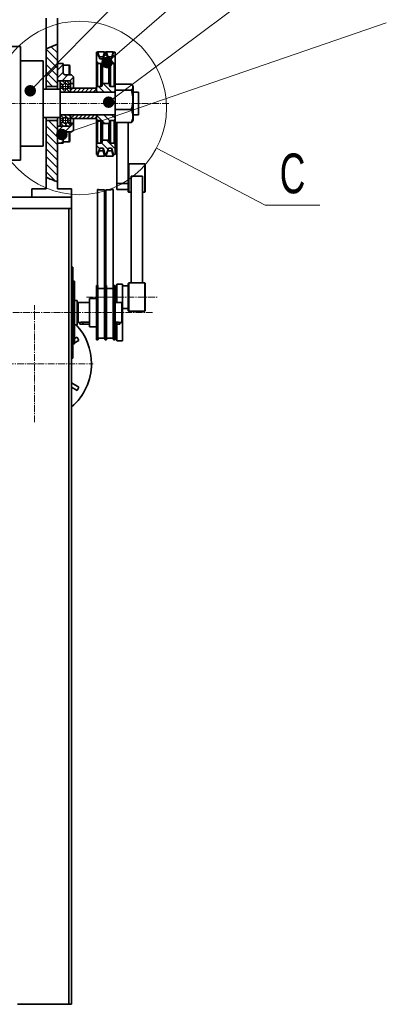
# Model space of a CAD drawing. Header units: millimetres. Extents: x 2945 to 26725, y -1089 to 16127.
# Tile 147 of 150: x 23290 to 23934, y 10748 to 12480. Entities that reach past the tile are written whole.
import ezdxf
from ezdxf.enums import TextEntityAlignment as Align

# ---------------------------------------------------------------- set-up
doc = ezdxf.new("R2010")
doc.units = ezdxf.units.MM
doc.linetypes.add('点画线', pattern=[18, 12, -2, 2, -2])
for name, color, linetype, lineweight in [('中心线层', 1, '点画线', 18), ('几何体', 7, 'Continuous', 35), ('剖面线', 4, 'Continuous', 18), ('剖面线层', 4, 'Continuous', 18), ('尺寸线层', 3, 'Continuous', 18), ('注释', 2, 'Continuous', 18), ('粗实线层', 7, 'Continuous', 35), ('细实线层', 7, 'Continuous', 18)]:
    doc.layers.add(name, color=color, linetype=linetype, lineweight=lineweight)
doc.styles.add('标准', font='txt', dxfattribs={"width": 0.667})
pattern_1 = [(135, (0, 0), (-6.735192, -6.735192), [])]
pattern_2 = [(45, (0, 0), (-6.735192, 6.735192), [])]
pattern_3 = [(135, (0, 0), (-6.735192, -6.735192), [])]
pattern_4 = [(315, (0, 0), (3.5355339, 3.5355339), [])]
pattern_5 = [(135, (0, 0), (-6.735192, -6.735192), [])]
pattern_6 = [(45, (0, 0), (-3.5355339, 3.5355339), [])]

# ---------------------------------------------------------------- blocks, each defined once
blk = doc.blocks.new('*X72')
at = {"layer": '细实线层', "color": 0, "linetype": 'ByBlock', "lineweight": -2}
for p, q in [((6.756, -3.547), (16.297, -8.556)), ((16.297, -8.556), (21.122, -8.556))]:
    blk.add_line(p, q, dxfattribs=at)
blk.add_circle((0, 0), 7.631, dxfattribs=at)
at = {"layer": '尺寸线层', "color": 0, "linetype": 'ByBlock', "lineweight": -2, "style": '标准', "width": 0.667}
blk.add_text('C', height=3.5, dxfattribs=at).set_placement((18.709, -4.006), align=Align.TOP_CENTER)
blk = doc.blocks.new('*X136')
at = {"layer": '注释', "linetype": 'Continuous'}
h = blk.add_hatch(color=0, dxfattribs=at)
edge = h.paths.add_edge_path(flags=0)
edge.add_arc((-490.8, -426.6), 10.2, 0, 360)
at = {"layer": '注释', "color": 0, "linetype": 'Continuous'}
blk.add_line((-490.8, -426.6), (0, 0), dxfattribs=at)
blk = doc.blocks.new('*X137')
at = {"layer": '注释', "linetype": 'Continuous'}
h = blk.add_hatch(color=0, dxfattribs=at)
edge = h.paths.add_edge_path(flags=0)
edge.add_arc((-488, -365.7), 10.2, 0, 360)
at = {"layer": '注释', "color": 0, "linetype": 'Continuous'}
blk.add_line((-488, -365.7), (0, 0), dxfattribs=at)
blk = doc.blocks.new('*X138')
at = {"layer": '注释', "linetype": 'Continuous'}
h = blk.add_hatch(color=0, dxfattribs=at)
edge = h.paths.add_edge_path(flags=0)
edge.add_arc((-570.2, -196.7), 10.2, 0, 360)
at = {"layer": '注释', "color": 0, "linetype": 'Continuous'}
blk.add_line((-570.2, -196.7), (0, 0), dxfattribs=at)
blk = doc.blocks.new('*X139')
at = {"layer": '注释', "linetype": 'Continuous'}
h = blk.add_hatch(color=0, dxfattribs=at)
edge = h.paths.add_edge_path(flags=0)
edge.add_arc((-625.8, -638.7), 10.2, 0, 360)
at = {"layer": '注释', "color": 0, "linetype": 'Continuous'}
blk.add_line((-625.8, -638.7), (0, 0), dxfattribs=at)

msp = doc.modelspace()

# ---------------------------------------------------------------- hatches: boundary and pattern name
at = {"layer": '剖面线'}
h = msp.add_hatch(dxfattribs=at)
h.set_pattern_fill('ANSI31', color=256, style=0, pattern_type=0)
h.set_pattern_definition([(45, (0, 0), (-44.90128, 44.90128), [])])
edge = h.paths.add_edge_path(flags=0)
edge.add_line((23355.928, 12362.598), (23355.928, 12437.018))
edge.add_spline(control_points=[(23355.928, 12437.018), (23349.343, 12434.134), (23342.676, 12431.281), (23335.928, 12428.529)], knot_values=[0, 0, 0, 0, 21.7275228, 21.7275228, 21.7275228, 21.7275228], weights=[1, 1, 1, 1], degree=3, periodic=0)
edge.add_line((23335.928, 12428.529), (23335.928, 12362.598))
edge.add_line((23335.928, 12362.598), (23355.928, 12362.598))
h = msp.add_hatch(dxfattribs=at)
h.set_pattern_fill('ANSI31', color=256, style=0, pattern_type=0)
h.set_pattern_definition(pattern_1)
h.paths.add_polyline_path([(23335.928, 12362.598), (23335.928, 12428.529), (23355.928, 12437.018), (23355.928, 12402.598), (23355.928, 12372.598), (23355.928, 12362.598)], flags=0)
h = msp.add_hatch(dxfattribs=at)
h.set_pattern_fill('ANSI31', color=256, style=0, pattern_type=0)
h.set_pattern_definition(pattern_5)
edge = h.paths.add_edge_path(flags=0)
edge.add_line((23424.428, 12404.598), (23424.428, 12422.598))
edge.add_line((23424.428, 12422.598), (23426.248, 12422.598))
edge.add_line((23426.248, 12422.598), (23426.361, 12422.598))
edge.add_line((23426.361, 12422.598), (23428.835, 12414.506))
edge.add_line((23428.835, 12414.506), (23429.561, 12414.506))
edge.add_line((23429.561, 12414.506), (23430.588, 12411.148))
edge.add_line((23430.588, 12411.148), (23436.268, 12411.148))
edge.add_line((23436.268, 12411.148), (23436.341, 12411.386))
edge.add_line((23436.341, 12411.386), (23438.928, 12419.848))
edge.add_line((23438.928, 12419.848), (23439.769, 12422.598))
edge.add_line((23439.769, 12422.598), (23441.248, 12422.598))
edge.add_line((23441.248, 12422.598), (23441.361, 12422.598))
edge.add_line((23441.361, 12422.598), (23443.835, 12414.506))
edge.add_line((23443.835, 12414.506), (23444.561, 12414.506))
edge.add_line((23444.561, 12414.506), (23445.588, 12411.148))
edge.add_line((23445.588, 12411.148), (23451.268, 12411.148))
edge.add_line((23451.268, 12411.148), (23451.341, 12411.386))
edge.add_line((23451.341, 12411.386), (23453.928, 12419.848))
edge.add_line((23453.928, 12419.848), (23454.769, 12422.598))
edge.add_line((23454.769, 12422.598), (23457.428, 12422.598))
edge.add_line((23457.428, 12422.598), (23457.428, 12404.598))
edge.add_arc((23455.428, 12404.598), 2, 270, 360)
edge.add_line((23455.428, 12402.598), (23449.428, 12402.598))
edge.add_arc((23449.428, 12400.598), 2, 90, 180)
edge.add_line((23447.428, 12400.598), (23447.428, 12398.268))
edge.add_line((23447.428, 12398.268), (23446.428, 12397.251))
edge.add_line((23446.428, 12397.251), (23435.428, 12397.251))
edge.add_line((23435.428, 12397.251), (23434.428, 12398.268))
edge.add_line((23434.428, 12398.268), (23434.428, 12400.598))
edge.add_arc((23432.428, 12400.598), 2, 0, 90)
edge.add_line((23432.428, 12402.598), (23426.428, 12402.598))
edge.add_arc((23426.428, 12404.598), 2, 180, 270)
h = msp.add_hatch(dxfattribs=at)
h.set_pattern_fill('ANSI31', color=256, style=0, pattern_type=0)
h.set_pattern_definition(pattern_2)
edge = h.paths.add_edge_path(flags=0)
edge.add_line((23365.928, 12402.598), (23355.928, 12402.598))
edge.add_line((23355.928, 12402.598), (23355.928, 12372.598))
edge.add_line((23355.928, 12372.598), (23378.928, 12372.598))
edge.add_line((23378.928, 12372.598), (23378.928, 12367.598))
edge.add_line((23378.928, 12367.598), (23383.928, 12367.598))
edge.add_line((23383.928, 12367.598), (23383.928, 12379.598))
edge.add_line((23383.928, 12379.598), (23380.928, 12382.598))
edge.add_line((23380.928, 12382.598), (23370.928, 12382.598))
edge.add_arc((23370.928, 12387.598), 5, 180, 270)
edge.add_line((23365.928, 12387.598), (23365.928, 12402.598))
h = msp.add_hatch(dxfattribs=at)
h.set_pattern_fill('ANSI31', color=256, style=0, pattern_type=0)
h.set_pattern_definition(pattern_3)
edge = h.paths.add_edge_path(flags=0)
edge.add_line((23424.428, 12354.598), (23426.428, 12352.598))
edge.add_line((23426.428, 12352.598), (23455.428, 12352.598))
edge.add_line((23455.428, 12352.598), (23457.428, 12354.598))
edge.add_line((23457.428, 12354.598), (23457.428, 12360.598))
edge.add_line((23457.428, 12360.598), (23455.428, 12362.598))
edge.add_line((23455.428, 12362.598), (23449.428, 12362.598))
edge.add_arc((23449.428, 12364.598), 2, 180, 270)
edge.add_line((23447.428, 12364.598), (23447.428, 12366.769))
edge.add_spline(control_points=[(23447.428, 12366.769), (23447.094, 12367.107), (23446.761, 12367.446), (23446.428, 12367.786)], knot_values=[0, 0, 0, 0, 1.4262646, 1.4262646, 1.4262646, 1.4262646], weights=[1, 1, 1, 1], degree=3, periodic=0)
edge.add_line((23446.428, 12367.786), (23435.428, 12367.786))
edge.add_spline(control_points=[(23435.428, 12367.786), (23435.095, 12367.446), (23434.761, 12367.107), (23434.428, 12366.769)], knot_values=[0, 0, 0, 0, 1.4262646, 1.4262646, 1.4262646, 1.4262646], weights=[1, 1, 1, 1], degree=3, periodic=0)
edge.add_line((23434.428, 12366.769), (23434.428, 12364.598))
edge.add_arc((23432.428, 12364.598), 2, 270, 360)
edge.add_line((23432.428, 12362.598), (23426.428, 12362.598))
edge.add_line((23426.428, 12362.598), (23424.428, 12360.598))
edge.add_line((23424.428, 12360.598), (23424.428, 12354.598))
h = msp.add_hatch(dxfattribs=at)
h.set_pattern_fill('ANSI31', color=256, style=0, pattern_type=0)
h.set_pattern_definition(pattern_1)
edge = h.paths.add_edge_path(flags=0)
edge.add_line((23355.928, 12194.8), (23355.928, 12302.598))
edge.add_line((23355.928, 12302.598), (23335.928, 12302.598))
edge.add_line((23335.928, 12302.598), (23335.928, 12202.747))
edge.add_spline(control_points=[(23335.928, 12202.747), (23338.121, 12201.767), (23344.741, 12198.916), (23351.436, 12196.368), (23355.928, 12194.8)], knot_values=[0, 0, 0, 0, 7.16266955, 21.52735675, 21.52735675, 21.52735675, 21.52735675], weights=[1, 1, 1, 1, 1], degree=3, periodic=0)
h = msp.add_hatch(dxfattribs=at)
h.set_pattern_fill('ANSI31', color=256, style=0, pattern_type=0)
h.set_pattern_definition(pattern_5)
edge = h.paths.add_edge_path(flags=0)
edge.add_line((23424.428, 12304.598), (23424.428, 12310.598))
edge.add_line((23424.428, 12310.598), (23426.428, 12312.598))
edge.add_line((23426.428, 12312.598), (23455.428, 12312.598))
edge.add_line((23455.428, 12312.598), (23457.428, 12310.598))
edge.add_line((23457.428, 12310.598), (23457.428, 12304.598))
edge.add_line((23457.428, 12304.598), (23455.428, 12302.598))
edge.add_line((23455.428, 12302.598), (23449.428, 12302.598))
edge.add_arc((23449.428, 12300.598), 2, 90, 180)
edge.add_line((23447.428, 12300.598), (23447.428, 12298.427))
edge.add_line((23447.428, 12298.427), (23446.428, 12297.41))
edge.add_line((23446.428, 12297.41), (23435.428, 12297.41))
edge.add_line((23435.428, 12297.41), (23434.428, 12298.427))
edge.add_line((23434.428, 12298.427), (23434.428, 12300.598))
edge.add_arc((23432.428, 12300.598), 2, 0, 90)
edge.add_line((23432.428, 12302.598), (23426.428, 12302.598))
edge.add_line((23426.428, 12302.598), (23424.428, 12304.598))
h = msp.add_hatch(dxfattribs=at)
h.set_pattern_fill('ANSI31', color=256, style=0, pattern_type=0)
h.set_pattern_definition(pattern_2)
edge = h.paths.add_edge_path(flags=0)
edge.add_line((23355.928, 12262.598), (23365.928, 12262.598))
edge.add_line((23365.928, 12262.598), (23365.928, 12277.598))
edge.add_arc((23370.928, 12277.598), 5, 90, 180)
edge.add_line((23370.928, 12282.598), (23380.928, 12282.598))
edge.add_line((23380.928, 12282.598), (23383.928, 12285.598))
edge.add_line((23383.928, 12285.598), (23383.928, 12297.598))
edge.add_line((23383.928, 12297.598), (23378.928, 12297.598))
edge.add_line((23378.928, 12297.598), (23378.928, 12292.598))
edge.add_line((23378.928, 12292.598), (23355.928, 12292.598))
edge.add_line((23355.928, 12292.598), (23355.928, 12262.598))
h = msp.add_hatch(dxfattribs=at)
h.set_pattern_fill('ANSI31', color=256, style=0, pattern_type=0)
h.set_pattern_definition(pattern_3)
edge = h.paths.add_edge_path(flags=0)
edge.add_line((23424.428, 12242.598), (23427.087, 12242.598))
edge.add_line((23427.087, 12242.598), (23430.588, 12254.048))
edge.add_line((23430.588, 12254.048), (23436.268, 12254.048))
edge.add_line((23436.268, 12254.048), (23439.769, 12242.598))
edge.add_line((23439.769, 12242.598), (23442.087, 12242.598))
edge.add_line((23442.087, 12242.598), (23445.588, 12254.048))
edge.add_line((23445.588, 12254.048), (23451.268, 12254.048))
edge.add_line((23451.268, 12254.048), (23454.769, 12242.598))
edge.add_line((23454.769, 12242.598), (23457.428, 12242.598))
edge.add_line((23457.428, 12242.598), (23457.428, 12260.598))
edge.add_arc((23455.428, 12260.598), 2, 360, 450)
edge.add_line((23455.428, 12262.598), (23449.428, 12262.598))
edge.add_arc((23449.428, 12264.598), 2, 180, 270)
edge.add_line((23447.428, 12264.598), (23447.428, 12266.928))
edge.add_spline(control_points=[(23447.428, 12266.928), (23447.094, 12267.266), (23446.761, 12267.605), (23446.428, 12267.945)], knot_values=[0, 0, 0, 0, 1.4262646, 1.4262646, 1.4262646, 1.4262646], weights=[1, 1, 1, 1], degree=3, periodic=0)
edge.add_line((23446.428, 12267.945), (23435.428, 12267.945))
edge.add_spline(control_points=[(23435.428, 12267.945), (23435.095, 12267.605), (23434.761, 12267.266), (23434.428, 12266.928)], knot_values=[0, 0, 0, 0, 1.4262646, 1.4262646, 1.4262646, 1.4262646], weights=[1, 1, 1, 1], degree=3, periodic=0)
edge.add_line((23434.428, 12266.928), (23434.428, 12264.598))
edge.add_arc((23432.428, 12264.598), 2, 270, 360)
edge.add_line((23432.428, 12262.598), (23426.428, 12262.598))
edge.add_arc((23426.428, 12260.598), 2, 90, 180)
edge.add_line((23424.428, 12260.598), (23424.428, 12242.598))
at = {"layer": '剖面线层'}
h = msp.add_hatch(dxfattribs=at)
h.set_pattern_fill('无图案', color=256, style=0, pattern_type=0)
h.set_pattern_definition(pattern_4)
edge = h.paths.add_edge_path(flags=0)
edge.add_line((23362.028, 12372.597), (23377.828, 12372.597))
edge.add_line((23377.828, 12372.597), (23378.928, 12372.597))
edge.add_line((23378.928, 12372.597), (23378.928, 12371.498))
edge.add_arc((23377.829, 12371.499), 1.099, 359.954469, 450.067268)
edge.add_line((23377.828, 12372.597), (23378.928, 12372.597))
edge.add_line((23378.928, 12372.597), (23378.928, 12371.498))
edge.add_line((23378.928, 12371.498), (23378.928, 12365.931))
edge.add_line((23378.928, 12365.931), (23373.641, 12365.931))
edge.add_arc((23369.928, 12362.598), 4.99, 41.912085, 90)
edge.add_arc((23369.928, 12362.598), 4.99, 90, 138.087915)
edge.add_line((23366.214, 12365.931), (23360.928, 12365.931))
edge.add_line((23360.928, 12365.931), (23360.928, 12367.597))
edge.add_line((23360.928, 12367.597), (23360.928, 12371.498))
edge.add_arc((23362.027, 12371.499), 1.099, 89.927436, 180.050827)
h = msp.add_hatch(dxfattribs=at)
h.set_pattern_fill('无图案', color=256, style=0, pattern_type=0)
h.set_pattern_definition(pattern_4)
edge = h.paths.add_edge_path(flags=0)
edge.add_line((23362.028, 12352.598), (23377.828, 12352.598))
edge.add_line((23377.828, 12352.598), (23378.928, 12352.598))
edge.add_line((23378.928, 12352.598), (23378.928, 12353.698))
edge.add_arc((23377.829, 12353.697), 1.099, 269.932732, 360.045531)
edge.add_line((23377.828, 12352.598), (23378.928, 12352.598))
edge.add_line((23378.928, 12352.598), (23378.928, 12353.698))
edge.add_line((23378.928, 12353.698), (23378.928, 12359.264))
edge.add_line((23378.928, 12359.264), (23373.641, 12359.264))
edge.add_arc((23369.928, 12362.598), 4.99, 270, 318.087915)
edge.add_arc((23369.928, 12362.598), 4.99, 221.912085, 270)
edge.add_line((23366.214, 12359.264), (23360.928, 12359.264))
edge.add_line((23360.928, 12359.264), (23360.928, 12357.598))
edge.add_line((23360.928, 12357.598), (23360.928, 12353.698))
edge.add_arc((23362.027, 12353.697), 1.099, 179.949173, 270.072564)
h = msp.add_hatch(dxfattribs=at)
h.set_pattern_fill('无图案', color=256, style=0, pattern_type=0)
h.set_pattern_definition(pattern_6)
h.paths.add_polyline_path([(23378.928, 12353.698), (23378.928, 12359.265), (23383.928, 12359.265), (23424.428, 12359.265), (23424.428, 12354.598), (23424.428, 12352.598), (23400.928, 12352.598), (23378.928, 12352.598)], flags=0)
h = msp.add_hatch(dxfattribs=at)
h.set_pattern_fill('无图案', color=256, style=0, pattern_type=0)
h.set_pattern_definition(pattern_4)
edge = h.paths.add_edge_path(flags=0)
edge.add_line((23362.028, 12312.598), (23377.828, 12312.598))
edge.add_line((23377.828, 12312.598), (23378.928, 12312.598))
edge.add_line((23378.928, 12312.598), (23378.928, 12311.498))
edge.add_arc((23377.829, 12311.499), 1.099, 359.954469, 450.067268)
edge.add_line((23377.828, 12312.598), (23378.928, 12312.598))
edge.add_line((23378.928, 12312.598), (23378.928, 12311.498))
edge.add_line((23378.928, 12311.498), (23378.928, 12305.931))
edge.add_line((23378.928, 12305.931), (23373.641, 12305.931))
edge.add_arc((23369.928, 12302.598), 4.99, 41.912085, 90)
edge.add_arc((23369.928, 12302.598), 4.99, 90, 138.087915)
edge.add_line((23366.214, 12305.931), (23360.928, 12305.931))
edge.add_line((23360.928, 12305.931), (23360.928, 12307.598))
edge.add_line((23360.928, 12307.598), (23360.928, 12311.498))
edge.add_arc((23362.027, 12311.499), 1.099, 89.927436, 180.050827)
h = msp.add_hatch(dxfattribs=at)
h.set_pattern_fill('无图案', color=256, style=0, pattern_type=0)
h.set_pattern_definition(pattern_6)
h.paths.add_polyline_path([(23378.928, 12311.498), (23378.928, 12305.931), (23383.928, 12305.931), (23424.428, 12305.931), (23424.428, 12310.598), (23424.428, 12312.598), (23400.928, 12312.598), (23378.928, 12312.598)], flags=0)
h = msp.add_hatch(dxfattribs=at)
h.set_pattern_fill('无图案', color=256, style=0, pattern_type=0)
h.set_pattern_definition(pattern_4)
edge = h.paths.add_edge_path(flags=0)
edge.add_line((23362.028, 12292.598), (23377.828, 12292.598))
edge.add_line((23377.828, 12292.598), (23378.928, 12292.598))
edge.add_line((23378.928, 12292.598), (23378.928, 12293.698))
edge.add_arc((23377.829, 12293.697), 1.099, 269.932732, 360.045531)
edge.add_line((23377.828, 12292.598), (23378.928, 12292.598))
edge.add_line((23378.928, 12292.598), (23378.928, 12293.698))
edge.add_line((23378.928, 12293.698), (23378.928, 12299.265))
edge.add_line((23378.928, 12299.265), (23373.641, 12299.265))
edge.add_arc((23369.928, 12302.598), 4.99, 270, 318.087915)
edge.add_arc((23369.928, 12302.598), 4.99, 221.912085, 270)
edge.add_line((23366.214, 12299.265), (23360.928, 12299.265))
edge.add_line((23360.928, 12299.265), (23360.928, 12297.599))
edge.add_line((23360.928, 12297.599), (23360.928, 12293.698))
edge.add_arc((23362.027, 12293.697), 1.099, 179.949173, 270.072564)

# ---------------------------------------------------------------- linework, layer by layer
at = {"layer": '中心线层'}
for p, q in [((23369.928, 12354.608), (23369.928, 12370.588)), ((23361.938, 12362.598), (23377.918, 12362.598)), ((23551.999, 12332.598), (20660.189, 12332.598)), ((23361.938, 12302.598), (23377.918, 12302.598)), ((23369.928, 12310.588), (23369.928, 12294.608)), ((23407.113, 11991.789), (23531.139, 11991.789)), ((23315.928, 11771.598), (23315.928, 11977.598)), ((23523.317, 11964.598), (23192.852, 11964.598)), ((23212.928, 11874.598), (23418.928, 11874.598))]:
    msp.add_line(p, q, dxfattribs=at)
at = {"layer": '几何体'}
for p, q in [((23335.928, 12482.598), (23335.928, 12428.529)), ((23355.928, 12482.598), (23355.928, 12437.018)), ((23290.928, 12432.598), (20890.928, 12432.598)), ((23290.928, 12432.598), (23290.928, 12232.598)), ((23355.928, 12437.018), (23335.928, 12428.529)), ((23335.928, 12362.598), (23335.928, 12428.529)), ((23355.928, 12362.598), (23355.928, 12437.018)), ((23424.428, 12422.598), (23427.087, 12422.598)), ((23424.428, 12404.598), (23424.428, 12422.598)), ((23426.248, 12423.286), (23438.928, 12423.286)), ((23426.248, 12422.967), (23426.248, 12423.286)), ((23428.835, 12414.506), (23426.248, 12422.967)), ((23426.248, 12422.598), (23426.248, 12422.967)), ((23427.087, 12422.598), (23430.588, 12411.148)), ((23436.268, 12411.148), (23439.769, 12422.598)), ((23436.341, 12414.506), (23438.928, 12422.967)), ((23438.928, 12422.967), (23438.928, 12423.286)), ((23438.928, 12422.967), (23438.928, 12419.848)), ((23439.769, 12422.598), (23442.087, 12422.598)), ((23441.248, 12423.286), (23453.928, 12423.286)), ((23441.248, 12422.967), (23441.248, 12423.286)), ((23443.835, 12414.506), (23441.248, 12422.967)), ((23441.248, 12422.598), (23441.248, 12422.967)), ((23442.087, 12422.598), (23445.588, 12411.148)), ((23451.268, 12411.148), (23454.769, 12422.598)), ((23451.341, 12414.506), (23453.928, 12422.967)), ((23453.928, 12422.967), (23453.928, 12423.286)), ((23453.928, 12422.967), (23453.928, 12419.848)), ((23454.769, 12422.598), (23457.428, 12422.598)), ((23457.428, 12422.598), (23457.428, 12404.598)), ((23330.928, 12407.598), (23290.928, 12407.598)), ((23330.928, 12403.543), (23330.928, 12407.598)), ((23330.928, 12257.598), (23330.928, 12403.543)), ((23424.428, 12360.598), (23424.428, 12404.598)), ((23428.835, 12414.506), (23436.341, 12414.506)), ((23430.588, 12411.148), (23436.268, 12411.148)), ((23436.341, 12411.386), (23436.341, 12414.506)), ((23443.835, 12414.506), (23451.341, 12414.506)), ((23445.588, 12411.148), (23451.268, 12411.148)), ((23451.341, 12411.386), (23451.341, 12414.506)), ((23457.428, 12404.598), (23457.428, 12360.598)), ((23355.928, 12372.598), (23355.928, 12402.598)), ((23365.928, 12402.598), (23355.928, 12402.598)), ((23365.928, 12402.598), (23365.928, 12387.598)), ((23376.428, 12399.934), (23365.928, 12399.934)), ((23376.428, 12398.356), (23376.428, 12399.934)), ((23376.428, 12382.598), (23376.428, 12398.356)), ((23377.928, 12398.434), (23377.928, 12397.119)), ((23377.928, 12397.119), (23377.928, 12383.434)), ((23426.428, 12402.598), (23432.428, 12402.598)), ((23426.428, 12402.598), (23426.428, 12362.598)), ((23432.428, 12362.598), (23432.428, 12402.598)), ((23434.428, 12400.598), (23434.428, 12398.268)), ((23434.428, 12398.268), (23435.428, 12397.251)), ((23434.428, 12366.769), (23434.428, 12398.268)), ((23435.428, 12397.251), (23435.428, 12367.786)), ((23446.428, 12397.251), (23435.428, 12397.251)), ((23446.428, 12397.251), (23447.428, 12398.268)), ((23446.428, 12367.786), (23446.428, 12397.251)), ((23447.428, 12398.268), (23447.428, 12400.598)), ((23447.428, 12398.268), (23447.428, 12366.769)), ((23455.428, 12402.598), (23449.428, 12402.598)), ((23449.428, 12402.598), (23449.428, 12362.598)), ((23455.428, 12362.598), (23455.428, 12402.598)), ((23355.928, 12372.598), (23378.928, 12372.598)), ((23360.928, 12365.931), (23360.928, 12371.498)), ((23362.028, 12372.598), (23377.828, 12372.598)), ((23370.928, 12382.598), (23380.928, 12382.598)), ((23378.928, 12367.598), (23378.928, 12372.598)), ((23378.928, 12371.498), (23378.928, 12365.931)), ((23383.928, 12379.598), (23380.928, 12382.598)), ((23383.928, 12367.598), (23383.928, 12379.598)), ((23360.928, 12357.598), (23330.928, 12357.598)), ((23355.928, 12362.598), (23335.928, 12362.598)), ((23335.928, 12357.598), (23335.928, 12362.598)), ((23355.928, 12357.598), (23355.928, 12362.598)), ((23366.215, 12365.932), (23360.928, 12365.932)), ((23360.928, 12359.265), (23360.928, 12365.931)), ((23360.928, 12357.598), (23360.928, 12359.265)), ((23360.928, 12359.264), (23366.258, 12359.264)), ((23360.928, 12357.598), (23360.928, 12307.598)), ((23400.928, 12352.598), (23360.928, 12352.598)), ((23378.928, 12365.932), (23373.641, 12365.932)), ((23373.641, 12359.264), (23378.928, 12359.264)), ((23378.928, 12367.598), (23383.928, 12367.598)), ((23378.928, 12359.265), (23378.928, 12365.931)), ((23378.928, 12359.265), (23378.928, 12353.698)), ((23378.928, 12353.698), (23378.928, 12352.598)), ((23383.928, 12359.265), (23383.928, 12367.598)), ((23400.928, 12352.598), (23457.428, 12352.598)), ((23426.428, 12362.598), (23424.428, 12360.598)), ((23424.428, 12354.598), (23424.428, 12360.598)), ((23424.428, 12354.598), (23426.428, 12352.598)), ((23424.428, 12352.598), (23424.428, 12354.598)), ((23426.428, 12362.598), (23432.428, 12362.598)), ((23455.428, 12352.598), (23426.428, 12352.598)), ((23435.428, 12367.786), (23434.428, 12366.769)), ((23434.428, 12366.769), (23434.428, 12364.598)), ((23435.428, 12367.786), (23446.428, 12367.786)), ((23447.428, 12366.769), (23446.428, 12367.786)), ((23447.428, 12364.598), (23447.428, 12366.769)), ((23455.428, 12362.598), (23449.428, 12362.598)), ((23457.428, 12360.598), (23455.428, 12362.598)), ((23455.428, 12352.598), (23457.428, 12354.598)), ((23485.936, 12366.455), (23457.428, 12366.455)), ((23457.428, 12360.598), (23457.428, 12354.598)), ((23485.936, 12355.871), (23457.428, 12355.871)), ((23457.428, 12354.598), (23457.428, 12352.598)), ((23488.832, 12362.223), (23487.737, 12364.12)), ((23488.832, 12362.223), (23488.832, 12302.973)), ((23488.832, 12352.598), (23490.928, 12352.598)), ((23498.428, 12352.598), (23490.928, 12352.598)), ((23498.428, 12352.598), (23498.428, 12312.598)), ((23485.936, 12322.014), (23457.428, 12322.014)), ((23330.928, 12307.598), (23360.928, 12307.598)), ((23335.928, 12302.598), (23335.928, 12307.598)), ((23335.928, 12302.598), (23355.928, 12302.598)), ((23335.928, 12202.747), (23335.928, 12302.598)), ((23355.928, 12302.598), (23355.928, 12307.598)), ((23355.928, 12194.8), (23355.928, 12302.598)), ((23360.928, 12312.598), (23400.928, 12312.598)), ((23360.928, 12305.931), (23360.928, 12307.598)), ((23360.928, 12299.265), (23360.928, 12305.931)), ((23360.928, 12305.931), (23366.258, 12305.931)), ((23373.641, 12305.931), (23378.928, 12305.931)), ((23378.928, 12312.598), (23378.928, 12311.498)), ((23378.928, 12311.498), (23378.928, 12305.931)), ((23378.928, 12299.265), (23378.928, 12305.931)), ((23383.928, 12297.598), (23383.928, 12305.931)), ((23457.428, 12312.598), (23400.928, 12312.598)), ((23426.428, 12312.598), (23424.428, 12310.598)), ((23424.428, 12310.598), (23424.428, 12312.598)), ((23424.428, 12304.598), (23424.428, 12310.598)), ((23424.428, 12260.598), (23424.428, 12304.598)), ((23424.428, 12304.598), (23426.428, 12302.598)), ((23426.428, 12312.598), (23455.428, 12312.598)), ((23432.428, 12302.598), (23426.428, 12302.598)), ((23426.428, 12302.598), (23426.428, 12262.598)), ((23432.428, 12262.598), (23432.428, 12302.598)), ((23434.428, 12300.598), (23434.428, 12298.427)), ((23447.428, 12298.427), (23447.428, 12300.598)), ((23449.428, 12302.598), (23455.428, 12302.598)), ((23449.428, 12302.598), (23449.428, 12262.598)), ((23457.428, 12310.598), (23455.428, 12312.598)), ((23455.428, 12302.598), (23457.428, 12304.598)), ((23455.428, 12262.598), (23455.428, 12302.598)), ((23457.428, 12312.598), (23457.428, 12310.598)), ((23457.428, 12310.598), (23457.428, 12304.598)), ((23457.428, 12304.598), (23457.428, 12260.598)), ((23487.737, 12301.076), (23488.832, 12302.973)), ((23490.928, 12312.598), (23488.832, 12312.598)), ((23490.928, 12312.598), (23498.428, 12312.598)), ((23355.928, 12262.598), (23355.928, 12292.598)), ((23378.928, 12292.598), (23355.928, 12292.598)), ((23360.928, 12293.698), (23360.928, 12299.265)), ((23366.215, 12299.264), (23360.928, 12299.264)), ((23377.828, 12292.598), (23362.028, 12292.598)), ((23380.928, 12282.598), (23370.928, 12282.598)), ((23378.928, 12299.264), (23373.641, 12299.264)), ((23376.428, 12265.262), (23376.428, 12282.598)), ((23378.928, 12299.265), (23378.928, 12293.698)), ((23378.928, 12292.598), (23378.928, 12297.598)), ((23383.928, 12297.598), (23378.928, 12297.598)), ((23380.928, 12282.598), (23383.928, 12285.598)), ((23383.928, 12285.598), (23383.928, 12297.598)), ((23434.428, 12298.427), (23435.428, 12297.41)), ((23434.428, 12266.928), (23434.428, 12298.427)), ((23435.428, 12297.41), (23435.428, 12267.945)), ((23446.428, 12297.41), (23435.428, 12297.41)), ((23446.428, 12297.41), (23447.428, 12298.427)), ((23446.428, 12267.945), (23446.428, 12297.41)), ((23447.428, 12298.427), (23447.428, 12266.928)), ((23485.936, 12298.74), (23457.428, 12298.74)), ((23460.428, 12298.74), (23460.428, 12191.844)), ((23480.428, 12298.74), (23480.428, 12193.8)), ((23365.928, 12277.598), (23365.928, 12262.598)), ((23365.928, 12265.262), (23376.428, 12265.262)), ((23377.928, 12281.762), (23377.928, 12266.762)), ((23435.428, 12267.945), (23434.428, 12266.928)), ((23434.428, 12266.928), (23434.428, 12264.598)), ((23435.428, 12267.945), (23446.428, 12267.945)), ((23447.428, 12266.928), (23446.428, 12267.945)), ((23447.428, 12264.598), (23447.428, 12266.928)), ((23290.928, 12257.598), (23330.928, 12257.598)), ((23355.928, 12262.598), (23365.928, 12262.598)), ((23424.428, 12242.598), (23424.428, 12260.598)), ((23426.248, 12240.122), (23428.835, 12248.918)), ((23432.428, 12262.598), (23426.428, 12262.598)), ((23430.588, 12254.048), (23427.087, 12242.598)), ((23436.341, 12248.918), (23428.835, 12248.918)), ((23436.268, 12254.048), (23430.588, 12254.048)), ((23439.769, 12242.598), (23436.268, 12254.048)), ((23436.341, 12248.918), (23436.341, 12253.81)), ((23438.928, 12240.122), (23436.341, 12248.918)), ((23441.248, 12240.122), (23443.835, 12248.918)), ((23445.588, 12254.048), (23442.087, 12242.598)), ((23451.341, 12248.918), (23443.835, 12248.918)), ((23451.268, 12254.048), (23445.588, 12254.048)), ((23449.428, 12262.598), (23455.428, 12262.598)), ((23454.769, 12242.598), (23451.268, 12254.048)), ((23451.341, 12248.918), (23451.341, 12253.81)), ((23453.928, 12240.122), (23451.341, 12248.918)), ((23457.428, 12260.598), (23457.428, 12242.598)), ((20890.928, 12232.598), (23290.928, 12232.598)), ((23427.087, 12242.598), (23424.428, 12242.598)), ((23426.248, 12240.122), (23426.248, 12242.598)), ((23426.248, 12239.791), (23426.248, 12240.122)), ((23438.928, 12239.791), (23426.248, 12239.791)), ((23438.928, 12245.348), (23438.928, 12240.122)), ((23438.928, 12239.791), (23438.928, 12240.122)), ((23442.087, 12242.598), (23439.769, 12242.598)), ((23441.248, 12240.122), (23441.248, 12242.598)), ((23441.248, 12239.791), (23441.248, 12240.122)), ((23453.928, 12239.791), (23441.248, 12239.791)), ((23453.928, 12245.348), (23453.928, 12240.122)), ((23453.928, 12239.791), (23453.928, 12240.122)), ((23457.428, 12242.598), (23454.769, 12242.598)), ((23481.428, 12226.166), (23480.428, 12225.166)), ((23509.428, 12226.166), (23481.428, 12226.166)), ((23481.428, 12226.166), (23481.428, 12176.166)), ((23510.428, 12225.166), (23509.428, 12226.166)), ((23509.428, 12176.166), (23509.428, 12226.166)), ((23510.428, 12225.166), (23510.428, 12177.166)), ((23335.928, 12202.747), (23335.928, 12182.598)), ((23485.428, 12204.688), (23505.428, 12204.688)), ((23485.428, 12204.688), (23485.428, 12016.789)), ((23505.428, 12204.688), (23505.428, 12016.789)), ((23310.928, 12182.598), (23310.928, 12167.598)), ((23335.928, 12182.598), (23310.928, 12182.598)), ((23355.928, 12194.8), (23355.928, 12182.598)), ((23380.928, 12182.598), (23355.928, 12182.598)), ((23380.928, 12167.598), (23380.928, 12182.598)), ((23426.248, 12180.95), (23426.248, 12012.345)), ((23438.928, 12180.619), (23438.928, 12006.836)), ((23441.248, 12180.631), (23441.248, 12012.345)), ((23453.928, 12181.092), (23453.928, 12006.836)), ((23480.428, 12191.844), (23460.428, 12191.844)), ((23460.428, 12181.166), (23460.428, 12191.844)), ((23460.428, 12181.166), (23480.428, 12181.166)), ((23480.428, 12177.166), (23480.428, 12193.8)), ((23380.928, 12167.598), (20790.928, 12167.598)), ((23310.928, 12167.598), (23380.928, 12167.598)), ((23380.928, 12147.598), (23380.928, 12167.598)), ((23480.428, 12177.166), (23481.428, 12176.166)), ((23481.428, 12176.166), (23485.428, 12176.166)), ((23505.428, 12176.166), (23509.428, 12176.166)), ((23509.428, 12176.166), (23510.428, 12177.166)), ((23380.928, 12147.598), (20790.928, 12147.598)), ((23285.928, 12147.598), (23375.928, 12147.598)), ((23375.928, 12147.598), (23375.928, 10747.598)), ((23380.928, 12147.598), (23380.928, 10747.598)), ((23382.928, 12044.598), (23380.928, 12044.598)), ((23380.928, 12044.385), (23382.928, 12044.385)), ((23382.928, 12042.96), (23380.928, 12042.96)), ((23382.928, 12044.598), (23382.928, 12044.385)), ((23382.928, 12044.385), (23382.928, 12042.96)), ((23382.928, 12042.96), (23382.928, 12025.53)), ((23382.928, 12025.53), (23380.928, 12025.53)), ((23382.928, 12025.141), (23380.928, 12025.141)), ((23382.928, 12025.53), (23382.928, 12025.141)), ((23382.928, 12025.141), (23382.928, 12016.891)), ((23380.928, 12016.891), (23382.928, 12016.891)), ((23382.928, 12014.841), (23380.928, 12014.841)), ((23385.928, 12019.598), (23382.928, 12019.598)), ((23382.928, 12016.891), (23382.928, 12014.841)), ((23382.928, 12014.841), (23382.928, 11971.906)), ((23385.928, 12019.598), (23385.928, 11964.598)), ((23426.248, 12012.348), (23424.428, 12012.348)), ((23424.428, 12012.348), (23424.428, 11916.848)), ((23427.087, 12012.345), (23427.087, 11916.848)), ((23438.928, 12006.836), (23427.928, 12006.836)), ((23439.769, 12012.348), (23438.928, 12009.598)), ((23438.928, 12006.836), (23438.928, 11919.598)), ((23441.248, 12012.348), (23439.769, 12012.348)), ((23439.769, 12012.348), (23439.769, 11916.848)), ((23442.087, 12012.345), (23442.087, 11916.848)), ((23453.928, 12006.836), (23442.928, 12006.836)), ((23454.769, 12012.348), (23453.928, 12009.598)), ((23453.928, 12006.836), (23453.928, 11919.598)), ((23457.428, 12012.348), (23454.769, 12012.348)), ((23454.769, 12012.348), (23454.769, 11916.848)), ((23457.428, 12012.348), (23457.428, 11916.848)), ((23470.428, 12014.598), (23460.428, 12014.598)), ((23460.428, 12014.598), (23460.428, 11982.098)), ((23470.428, 12014.598), (23470.428, 11980.898)), ((23480.428, 12011.789), (23470.428, 12011.789)), ((23481.428, 12016.789), (23480.428, 12015.789)), ((23480.428, 11967.789), (23480.428, 12015.789)), ((23509.428, 12016.789), (23481.428, 12016.789)), ((23481.428, 12016.789), (23481.428, 11966.789)), ((23510.428, 12015.789), (23509.428, 12016.789)), ((23509.428, 11966.789), (23509.428, 12016.789)), ((23510.428, 12015.789), (23510.428, 11967.789)), ((23424.428, 11989.598), (23412.428, 11989.598)), ((23412.428, 11989.598), (23412.428, 11939.598)), ((23460.428, 11992.098), (23457.428, 11992.098)), ((23380.928, 11971.906), (23382.928, 11971.906)), ((23382.928, 11970.431), (23380.928, 11970.431)), ((23382.928, 11971.906), (23382.928, 11970.431)), ((23382.928, 11970.431), (23382.928, 11958.764)), ((23390.428, 11986.048), (23385.928, 11986.048)), ((23390.428, 11986.048), (23390.428, 11964.598)), ((23392.678, 11980.973), (23390.428, 11980.973)), ((23412.428, 11982.098), (23392.678, 11982.098)), ((23392.678, 11982.098), (23392.678, 11964.598)), ((23469.228, 11982.098), (23457.428, 11982.098)), ((23470.428, 11980.898), (23469.228, 11982.098)), ((23469.228, 11947.098), (23469.228, 11982.098)), ((23470.428, 11980.898), (23470.428, 11948.298)), ((23470.428, 11971.789), (23480.428, 11971.789)), ((23380.928, 11958.764), (23382.928, 11958.764)), ((23382.928, 11957.29), (23380.928, 11957.29)), ((23382.928, 11958.764), (23382.928, 11957.29)), ((23382.928, 11957.29), (23382.928, 11914.355)), ((23385.928, 11964.598), (23385.928, 11909.598)), ((23390.428, 11964.598), (23390.428, 11943.148)), ((23392.678, 11964.598), (23392.678, 11947.098)), ((23480.428, 11967.789), (23481.428, 11966.789)), ((23481.428, 11966.789), (23509.428, 11966.789)), ((23509.428, 11966.789), (23510.428, 11967.789)), ((23385.928, 11943.148), (23390.428, 11943.148)), ((23390.428, 11948.223), (23392.678, 11948.223)), ((23392.678, 11947.098), (23395.464, 11947.098)), ((23395.428, 11947.108), (23395.428, 11944.098)), ((23400.428, 11944.098), (23395.428, 11944.098)), ((23412.428, 11947.827), (23400.428, 11947.827)), ((23400.428, 11944.098), (23400.428, 11947.827)), ((23412.428, 11944.098), (23400.428, 11944.098)), ((23412.428, 11939.598), (23424.428, 11939.598)), ((23460.428, 11947.827), (23457.428, 11947.827)), ((23460.428, 11944.098), (23457.428, 11944.098)), ((23457.428, 11937.098), (23460.428, 11937.098)), ((23460.428, 11944.098), (23460.428, 11947.827)), ((23460.428, 11944.098), (23460.428, 11914.598)), ((23465.428, 11944.098), (23460.428, 11944.098)), ((23465.37, 11947.098), (23469.228, 11947.098)), ((23465.428, 11944.098), (23465.428, 11947.114)), ((23469.228, 11947.098), (23470.428, 11948.298)), ((23470.428, 11948.298), (23470.428, 11914.598)), ((23390.488, 11921.456), (23385.928, 11918.823)), ((23393.788, 11915.74), (23390.488, 11921.456)), ((23427.087, 11916.848), (23427.928, 11919.598)), ((23427.928, 11919.598), (23438.928, 11919.598)), ((23438.928, 11919.598), (23439.769, 11916.848)), ((23442.087, 11916.848), (23442.928, 11919.598)), ((23442.928, 11919.598), (23453.928, 11919.598)), ((23453.928, 11919.598), (23454.769, 11916.848)), ((23380.928, 11914.355), (23382.928, 11914.355)), ((23382.928, 11912.305), (23380.928, 11912.305)), ((23380.928, 11904.055), (23382.928, 11904.055)), ((23380.928, 11903.666), (23382.928, 11903.666)), ((23382.928, 11914.355), (23382.928, 11912.305)), ((23382.928, 11912.305), (23382.928, 11904.055)), ((23382.928, 11909.598), (23385.928, 11909.598)), ((23383.15, 11909.598), (23382.928, 11909.47)), ((23382.928, 11904.055), (23382.928, 11903.666)), ((23382.928, 11903.666), (23382.928, 11886.236)), ((23393.788, 11915.74), (23385.928, 11911.202)), ((23424.428, 11916.848), (23427.087, 11916.848)), ((23439.769, 11916.848), (23442.087, 11916.848)), ((23454.769, 11916.848), (23457.428, 11916.848)), ((23460.428, 11914.598), (23470.428, 11914.598)), ((23380.928, 11886.236), (23382.928, 11886.236)), ((23382.928, 11884.811), (23380.928, 11884.811)), ((23380.928, 11884.598), (23382.928, 11884.598)), ((23382.928, 11886.236), (23382.928, 11884.811)), ((23382.928, 11884.811), (23382.928, 11884.598)), ((23393.788, 11833.456), (23380.928, 11840.881)), ((23390.488, 11827.74), (23380.928, 11833.26)), ((23390.488, 11827.74), (23393.788, 11833.456)), ((23285.928, 10747.598), (23375.928, 10747.598)), ((23375.928, 10747.598), (23380.928, 10747.598))]:
    msp.add_line(p, q, dxfattribs=at)
for centre in [(23369.928, 12362.598), (23369.928, 12302.598)]:
    msp.add_circle(centre, 4.99, dxfattribs=at)
for centre, radius, start, end in [((23426.428, 12404.598), 2, 180, 270), ((23455.428, 12404.598), 2, 270, 0), ((23370.928, 12387.598), 5, 180, 270), ((23376.428, 12398.434), 1.5, 0, 90), ((23432.428, 12400.598), 2, 360, 90), ((23449.428, 12400.598), 2, 90, 180), ((23362.028, 12371.498), 1.1, 90, 180), ((23376.428, 12383.434), 1.5, 326.114183, 360), ((23377.828, 12371.498), 1.1, 0, 90), ((23362.028, 12353.698), 1.1, 180, 270), ((23377.828, 12353.698), 1.1, 270, 360), ((23432.428, 12364.598), 2, 270, 0), ((23449.428, 12364.598), 2, 180, 270), ((23362.028, 12311.498), 1.1, 90, 180), ((23377.828, 12311.498), 1.1, 0, 90), ((23377.828, 12311.498), 1.1, 0, 90), ((23432.428, 12300.598), 2, 360, 90), ((23449.428, 12300.598), 2, 90, 180), ((23362.028, 12293.698), 1.1, 180, 270), ((23370.928, 12277.598), 5, 90, 180), ((23376.428, 12281.762), 1.5, 0, 33.885817), ((23377.828, 12293.698), 1.1, 270, 0), ((23376.428, 12266.762), 1.5, 270, 360), ((23426.428, 12260.598), 2, 90, 180), ((23432.428, 12264.598), 2, 270, 0), ((23449.428, 12264.598), 2, 180, 270), ((23455.428, 12260.598), 2, 0, 90), ((23315.928, 11874.598), 100, 0, 43.274942), ((23315.928, 11874.598), 100, 310.541602, 360)]:
    msp.add_arc(centre, radius, start, end, dxfattribs=at)
for points, knots in [([(23485.936, 12366.455), (23486.344, 12365.998), (23487.16, 12365.084), (23488.037, 12363.676), (23488.566, 12362.241), (23488.696, 12360.446), (23488.006, 12358.297), (23486.63, 12356.685), (23485.936, 12355.871)], [0, 0, 0, 0, 1.60742468, 3.21439485, 4.85731572, 6.49994012, 9.29716297, 12.14612086, 12.14612086, 12.14612086, 12.14612086]), ([(23485.936, 12355.871), (23486.335, 12354.442), (23487.12, 12351.633), (23487.964, 12347.367), (23488.508, 12343.07), (23488.678, 12338.707), (23488.431, 12333.696), (23487.593, 12328.091), (23486.49, 12324.046), (23485.936, 12322.014)], [0, 0, 0, 0, 4.44731554, 8.74167336, 13.03495549, 17.43479832, 21.83469064, 28.08469412, 34.39732111, 34.39732111, 34.39732111, 34.39732111]), ([(23485.936, 12322.014), (23486.344, 12321.008), (23487.16, 12318.997), (23488.037, 12315.901), (23488.566, 12312.746), (23488.696, 12308.8), (23488.006, 12304.074), (23486.63, 12300.529), (23485.936, 12298.74)], [0, 0, 0, 0, 3.18232258, 6.36374534, 9.61634203, 12.86835177, 18.40619473, 24.04646091, 24.04646091, 24.04646091, 24.04646091]), ([(23485.936, 12298.74), (23486.353, 12299.197), (23487.061, 12299.973), (23487.521, 12300.765), (23487.71, 12301.091)], [0, 0, 0, 0, 1.73930599, 2.9533901, 2.9533901, 2.9533901, 2.9533901]), ([(23335.928, 12202.747), (23339.229, 12201.312), (23345.812, 12198.45), (23352.563, 12196.014), (23355.928, 12194.8)], [0, 0, 0, 0, 10.79716118, 21.52642833, 21.52642833, 21.52642833, 21.52642833]), ([(23438.928, 12180.619), (23436.812, 12180.633), (23432.567, 12180.661), (23428.358, 12180.854), (23426.248, 12180.95)], [0, 0, 0, 0, 6.32479345, 12.68553345, 12.68553345, 12.68553345, 12.68553345]), ([(23453.928, 12181.092), (23451.834, 12180.973), (23447.633, 12180.735), (23443.38, 12180.665), (23441.248, 12180.631)], [0, 0, 0, 0, 6.32603645, 12.68971193, 12.68971193, 12.68971193, 12.68971193]), ([(23400.428, 11947.827), (23400.116, 11947.822), (23399.267, 11947.808), (23397.935, 11947.662), (23396.622, 11947.412), (23395.753, 11947.192), (23395.367, 11947.081), (23395.453, 11947.105), (23395.464, 11947.108)], [0, 0, 0, 0, 0.60469183, 1.64860106, 2.71859303, 3.8244813, 4.92140669, 5.09260123, 5.09260123, 5.09260123, 5.09260123]), ([(23465.37, 11947.114), (23465.387, 11947.109), (23465.46, 11947.089), (23465.043, 11947.208), (23464.157, 11947.429), (23462.807, 11947.681), (23461.479, 11947.814), (23460.669, 11947.824), (23460.428, 11947.827)], [0, 0, 0, 0, 0.31250064, 1.35854003, 2.4163377, 3.51121187, 4.61435557, 5.08048101, 5.08048101, 5.08048101, 5.08048101])]:
    msp.add_open_spline(points, degree=3, knots=knots, dxfattribs=at)
at = {"layer": '粗实线层'}
for p, q in [((23378.928, 12359.265), (23424.428, 12359.265)), ((23457.428, 12298.74), (23457.428, 12366.455)), ((23378.928, 12305.931), (23424.428, 12305.931))]:
    msp.add_line(p, q, dxfattribs=at)

# ---------------------------------------------------------------- block references
at = {"layer": '注释'}
for name, p in [('*X139', (23933.964, 12993.474)), ('*X136', (23933.964, 12831.073)), ('*X137', (23933.964, 12700.446)), ('*X138', (23933.964, 12474.497))]:
    msp.add_blockref(name, p, dxfattribs=at)
at = {"layer": '细实线层', "xscale": 20, "yscale": 20, "zscale": 20}
msp.add_blockref('*X72', (23394.988, 12324.571), dxfattribs=at)

doc.saveas('drawing.dxf')
